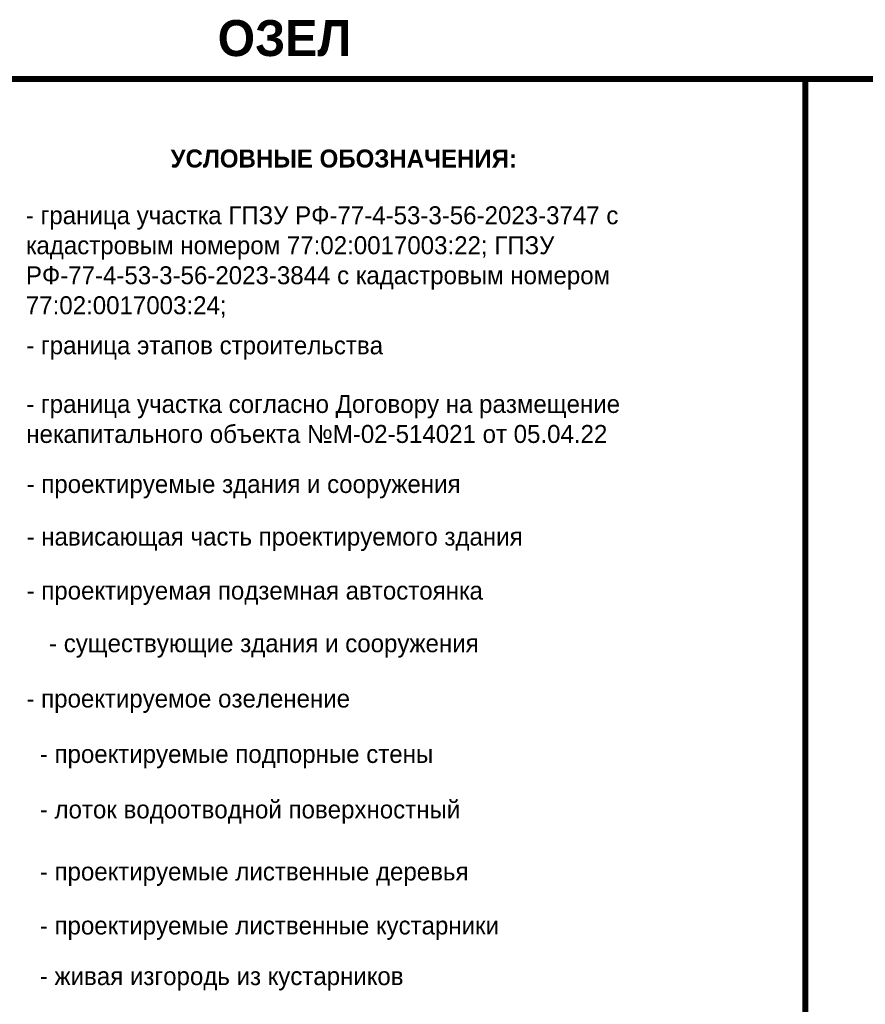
# Model space of a CAD drawing. Header units: metres. Extents: x 4385 to 11928, y 17253 to 36963.
# Tile 248 of 256: x 7784 to 7854, y 18756 to 18838. Entities that reach past the tile are written whole.
import ezdxf

# ---------------------------------------------------------------- set-up
doc = ezdxf.new("R2010")
doc.units = ezdxf.units.M
doc.layers.add('ОЗЕЛ_Ботаническая_Р$0$ГП_рамка', color=7, linetype='Continuous', lineweight=15, true_color=0x000000)
doc.styles.add('ОЗЕЛ_Ботаническая_Р$0$GENERATED_STYLE_1', font='GOTHIC.TTF')

# ---------------------------------------------------------------- blocks, each defined once
blk = doc.blocks.new('ОЗЕЛ_Ботаническая_Р')
at = {"layer": 'ОЗЕЛ_Ботаническая_Р$0$ГП_рамка', "color": 5, "const_width": 0.5}
for points in [[(7768.207, 18832.995), (7849.067, 18832.995), (7849.067, 18507.275), (7768.207, 18507.275)], [(7849.067, 18832.995), (7929.927, 18832.995), (7929.927, 18507.275), (7849.067, 18507.275)]]:
    blk.add_lwpolyline(points, close=True, dxfattribs=at)
at = {"layer": 'ОЗЕЛ_Ботаническая_Р$0$ГП_рамка', "attachment_point": 4, "style": 'ОЗЕЛ_Ботаническая_Р$0$GENERATED_STYLE_1'}
for s, insert, char_height, width in [('{\\fCentury Gothic|b1|i0|c204|p34;ОЗЕЛ}', (7800.075, 18836.377), 3, 40.85793), ('\\pi16.48846;{\\fCentury Gothic|b1|i0|c204|p34;УСЛОВНЫЕ ОБОЗНАЧЕНИЯ:}', (7779.66, 18826.346), 1.5, 60.8763), ('- граница участка ГПЗУ РФ-77-4-53-3-56-2023-3747 с кадастровым номером 77:02:0017003:22; ГПЗУ РФ-77-4-53-3-56-2023-3844 с кадастровым номером 77:02:0017003:24; ', (7784.086, 18817.735), 1.5, 61.70838), ('- граница этапов строительства ', (7784.116, 18810.558), 1.5, 62.29457), ('- граница участка согласно Договору на размещение некапитального объекта №М-02-514021 от 05.04.22', (7784.116, 18804.634), 1.5, 62.29457), ('- проектируемые здания и сооружения', (7784.144, 18798.997), 1.5, 53.9889), ('- нависающая часть проектируемого здания', (7784.144, 18794.61), 1.5, 53.9889), ('- проектируемая подземная автостоянка', (7784.144, 18790.11), 1.5, 53.9889), ('- существующие здания и сооружения', (7786.018, 18785.719), 1.5, 53.9889), ('- проектируемое озеленение', (7784.134, 18781.11), 1.5, 53.9889), ('- проектируемые подпорные стены', (7785.247, 18776.489), 1.5, 56.95118), ('- лоток водоотводной поверхностный', (7785.247, 18771.868), 1.5, 56.95118), ('- проектируемые лиственные деревья', (7785.247, 18766.69), 1.5, 53.9889), ('- проектируемые лиственные кустарники', (7785.247, 18762.19), 1.5, 53.9889), ('- живая изгородь из кустарников', (7785.247, 18757.97), 1.5, 53.9889)]:
    blk.add_mtext(s, dxfattribs=dict(at, insert=insert, char_height=char_height, width=width))

msp = doc.modelspace()

# ---------------------------------------------------------------- block references
msp.add_blockref('ОЗЕЛ_Ботаническая_Р', (0, 0))

doc.saveas('drawing.dxf')
